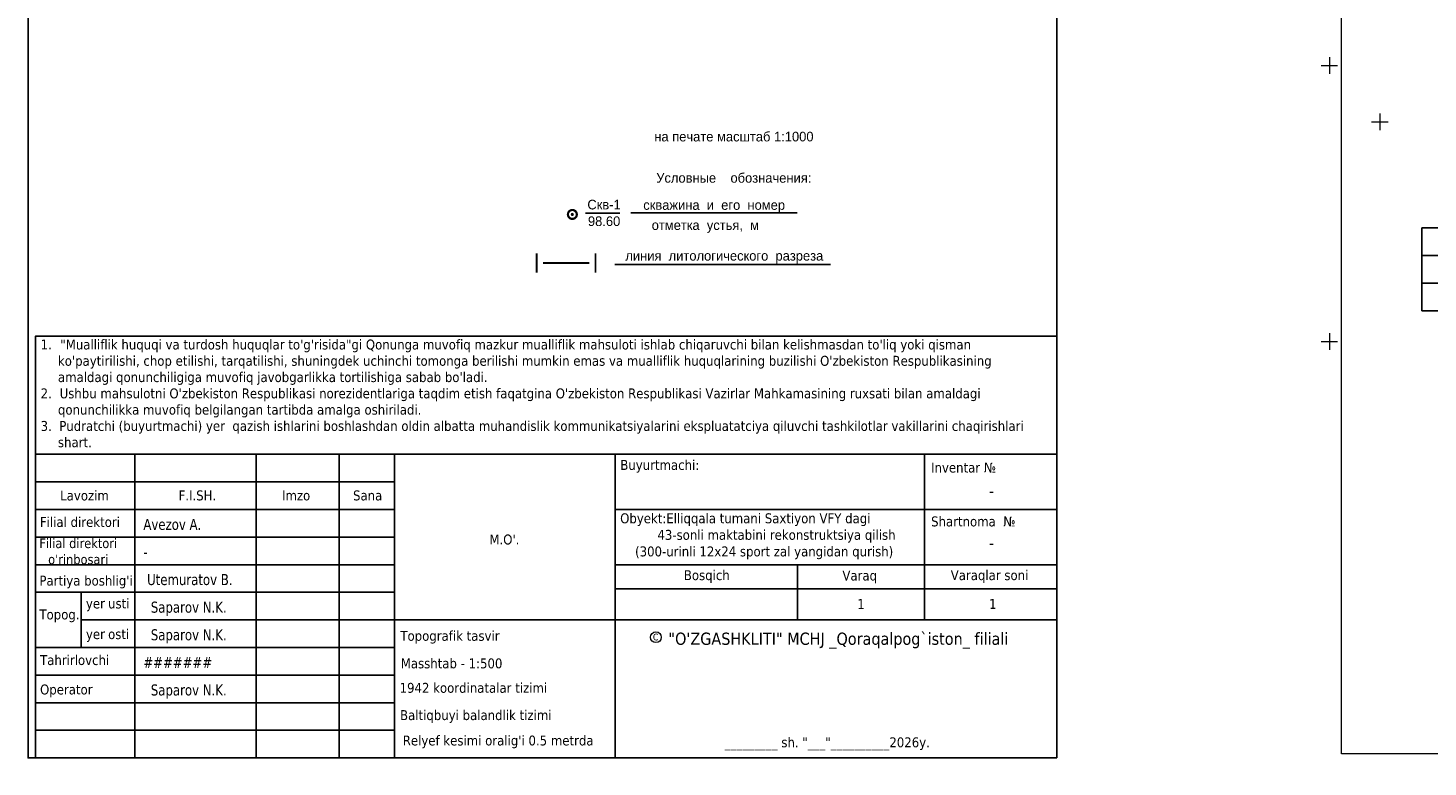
# Model space of a CAD drawing. Extents: x 333848 to 334623, y 4621401 to 4621702.
# Tile 1 of 10: x 333853 to 334107, y 4621401 to 4621535. Entities that reach past the tile are written whole.
import ezdxf
from ezdxf.enums import TextEntityAlignment as Align

# ---------------------------------------------------------------- set-up
doc = ezdxf.new("R2010")
doc.units = 0
doc.header["$MEASUREMENT"] = 0
doc.header["$PDMODE"] = 32
doc.header["$PDSIZE"] = 0.3
for name, color, linetype in [('(004) Точки рельефа', 7, 'Continuous'), ('(010) Геол. Выработки', 7, 'Continuous'), ('basic', 7, 'Continuous'), ('DECOR_OBJCT_#####_L', 7, 'Continuous'), ('DECOR_OBJCT_#####_T', 7, 'Continuous'), ('GEODS_POINT_GRID#_B', 18, 'Continuous'), ('Г.генплРазр', 7, '388'), ('ситуация', 7, 'Continuous')]:
    doc.layers.add(name, color=color, linetype=linetype)
doc.styles.add('D-431', font='d431.ttf')
doc.styles.add('S', font='txtwr', dxfattribs={"oblique": 15})
doc.styles.add('SHRFT', font='TXT', dxfattribs={"width": 0.875})
doc.styles.add('Shtamp', font='tahoma.ttf')
doc.linetypes.add('388', pattern='A,2,[1,a,S=0.2,R=0,X=0,Y=0],2', length=4)

# ---------------------------------------------------------------- blocks, each defined once
blk = doc.blocks.new('I00895')
at = {"linetype": 'Continuous'}
blk.add_line((0.005, 0.05), (0.005, -0.05), dxfattribs=at)
at = {"linetype": 'Continuous', "const_width": 0.4}
blk.add_lwpolyline([(-0.805, 0, 1), (0.805, 0, 1)], format="xyb", close=True, dxfattribs=at)
at = {"linetype": 'Continuous'}
blk.add_point((0.005, 0), dxfattribs=at)
at = {"color": 4, "style": 'S', "oblique": 15}
blk.add_attdef('Z', (1.538538, -0.658541), '', height=2, dxfattribs=at)
blk = doc.blocks.new('CrossCoord_m1')
at = {"layer": 'GEODS_POINT_GRID#_B', "color": 3, "lineweight": 20, "flags": 128}
for points in [[(-3, 0), (3, 0)], [(0, 3), (0, -3)]]:
    blk.add_lwpolyline(points, dxfattribs=at)

msp = doc.modelspace()

# ---------------------------------------------------------------- linework, layer by layer
at = {"lineweight": 30}
msp.add_line((333946.75, 4621492.54, 0.08), (333955.08, 4621492.54, 0.08), dxfattribs=at)
msp.add_lwpolyline([(334039.81, 4621402.89), (333853.47, 4621402.89), (333853.47, 4621680.5), (334039.81, 4621680.5)], close=True)
at = {"linetype": 'Continuous'}
msp.add_lwpolyline([(334105.88, 4621483.89), (334105.88, 4621498.89)], dxfattribs=at)
at = {"layer": 'basic', "color": 18, "linetype": 'Continuous'}
for p, q in [((334105.88, 4621498.89), (334142.81, 4621498.89)), ((334105.88, 4621493.89), (334142.81, 4621493.89)), ((334105.88, 4621488.89), (334142.81, 4621488.89)), ((334105.88, 4621483.89), (334175.75, 4621483.89))]:
    msp.add_line(p, q, dxfattribs=at)
at = {"layer": 'DECOR_OBJCT_#####_L'}
for p, q in [((333854.81, 4621457.88), (334039.81, 4621457.88)), ((333854.81, 4621457.88), (333854.81, 4621402.89)), ((333919.81, 4621402.89), (333919.81, 4621457.88)), ((334039.81, 4621457.88), (334039.81, 4621402.89)), ((334039.81, 4621402.89), (333854.81, 4621402.89))]:
    msp.add_line(p, q, dxfattribs=at)
msp.add_lwpolyline([(334039.81, 4621457.88), (333854.81, 4621457.88), (333854.81, 4621479.27), (334039.81, 4621479.27)], close=True, dxfattribs=at)
at = {"layer": 'DECOR_OBJCT_#####_L', "flags": 128}
for points in [[(333872.81, 4621402.89), (333872.81, 4621457.88), (333894.81, 4621457.88), (333894.81, 4621402.89)], [(333909.81, 4621457.88), (333909.81, 4621402.89)], [(333919.81, 4621457.88), (333919.81, 4621402.89)], [(333959.81, 4621457.88), (333959.81, 4621402.89)], [(334015.81, 4621427.88), (334015.81, 4621457.88), (334015.81, 4621437.88)], [(333854.81, 4621452.88), (333919.81, 4621452.88)], [(333919.81, 4621447.88), (333854.81, 4621447.88)], [(333854.81, 4621442.88), (333919.81, 4621442.88)], [(333854.81, 4621437.88), (333919.81, 4621437.88)], [(333992.81, 4621427.88), (333992.81, 4621437.88)], [(333854.81, 4621432.88), (333919.81, 4621432.88)], [(333863.07, 4621422.88), (333863.07, 4621432.88)], [(333959.81, 4621433.51), (334039.81, 4621433.51)], [(333863.07, 4621427.88), (333932.12, 4621427.88)], [(333959.81, 4621427.88), (333919.81, 4621427.88)], [(333854.81, 4621422.88), (333919.81, 4621422.88)], [(333854.81, 4621417.88), (333919.81, 4621417.88)], [(333854.81, 4621412.89), (333919.81, 4621412.89)], [(333854.81, 4621407.89), (333919.81, 4621407.89)]]:
    msp.add_lwpolyline(points, dxfattribs=at)
at = {"layer": 'DECOR_OBJCT_#####_L'}
msp.add_lwpolyline([(334039.81, 4621457.89), (334039.81, 4621402.89)], dxfattribs=at)
at = {"layer": 'DECOR_OBJCT_#####_L', "flags": 128}
for points in [[(333959.81, 4621447.88), (334039.81, 4621447.88)], [(333959.81, 4621437.88), (334039.81, 4621437.88)], [(333959.81, 4621427.88), (334039.81, 4621427.88)]]:
    msp.add_lwpolyline(points, close=True, dxfattribs=at)
at = {"layer": 'DECOR_OBJCT_#####_L', "lineweight": 20}
msp.add_circle((333967.18, 4621424.74), 0.978, dxfattribs=at)
at = {"layer": 'Г.генплРазр', "lineweight": 13}
msp.add_lwpolyline([(334388.32, 4621622.32), (334388.32, 4621403.64), (334091.32, 4621403.64), (334091.32, 4621622.39)], dxfattribs=at)
at = {"layer": 'ситуация', "color": 0}
for p, q in [((333962.63, 4621501.61, 0.08), (333992.79, 4621501.61, 0.08)), ((333959.74, 4621492.26, 0.08), (333998.78, 4621492.26, 0.08))]:
    msp.add_line(p, q, dxfattribs=at)
msp.add_lwpolyline([(333954.43, 4621501.55), (333960.62, 4621501.55)], dxfattribs=at)

# ---------------------------------------------------------------- block references
at = {"layer": '(010) Геол. Выработки'}
msp.add_blockref('I00895', (333952.05, 4621501.33), dxfattribs=at)
at = {"layer": 'GEODS_POINT_GRID#_B', "color": 3, "xscale": 0.5, "yscale": 0.5, "zscale": 0.5}
for p in [(334089.14, 4621528.33), (334098.27, 4621518.09), (334089.14, 4621478.33)]:
    msp.add_blockref('CrossCoord_m1', p, dxfattribs=at)

# ---------------------------------------------------------------- texts
at = {"layer": '(004) Точки рельефа', "style": 'D-431'}
msp.add_text('98.60', height=1.75, dxfattribs=at).set_placement((333954.87, 4621499.23))
at = {"layer": '(010) Геол. Выработки', "style": 'D-431'}
for s, p in [('на печате масштаб 1:1000', (333966.89, 4621514.56, 0.08)), ('Условные    обозначения:', (333967.24, 4621507.08, 0.08)), ('Скв-1', (333954.77, 4621502.24)), ('скважина  и  его  номер ', (333964.89, 4621502.17, 0.08)), ('отметка  устья,  м', (333966.42, 4621498.52, 0.08))]:
    msp.add_text(s, height=1.75, dxfattribs=at).set_placement(p)
at = {"lineweight": 30, "style": 'SHRFT', "width": 0.75}
for p in [(333945.1, 4621490.8, 0.08), (333955.76, 4621490.8, 0.08)]:
    msp.add_text('I', height=3.5, dxfattribs=at).set_placement(p)
at = {"lineweight": 30, "style": 'D-431'}
msp.add_text('линия  литологического  разреза  ', height=1.75, dxfattribs=at).set_placement((333961.65, 4621492.97, 0.08))
at = {"layer": 'DECOR_OBJCT_#####_T', "style": 'Shtamp'}
for p in [(334027.96, 4621450.23), (334027.96, 4621440.82)]:
    msp.add_text('-', height=2, dxfattribs=at).set_placement(p, align=Align.CENTER)
at = {"layer": 'DECOR_OBJCT_#####_T', "char_height": 1.8, "attachment_point": 1, "style": 'Shtamp'}
for s, insert, width, line_spacing_factor in [('{\\W2.32656; }1.{\\W2.29062; }"Mualliflik huquqi va turdosh huquqlar to\'g\'risida"gi Qonunga muvofiq mazkur mualliflik mahsuloti ishlab chiqaruvchi bilan kelishmasdan to\'liq yoki qisman \\P{\\W6.97968; }ko\'paytirilishi, chop etilishi, tarqatilishi, shuningdek uchinchi tomonga berilishi mumkin emas va mualliflik huquqlarining buzilishi O\'zbekiston Respublikasining \\P{\\W6.97968; }amaldagi qonunchiligiga muvofiq javobgarlikka tortilishiga sabab bo\'ladi.\\P{\\W2.32656; }2.{\\W2.10781; }Ushbu mahsulotni O\'zbekiston Respublikasi norezidentlariga taqdim etish faqatgina O\'zbekiston Respublikasi Vazirlar Mahkamasining ruxsati bilan amaldagi \\P{\\W6.97968; }qonunchilikka muvofiq belgilangan tartibda amalga oshiriladi.\\P{\\W2.32656; }3.  Pudratchi (buyurtmachi) yer  q{\\fTahoma|b0|i0|c238|p34;azish} ishlarini boshlashdan oldin albatta muhandislik kommunikatsiyalarini ekspluatatciya qiluvсhi tashkilotlar vakillarini chaqirishlari \\P{\\W6.97968; }shart.\\P{\\W2.32656; } ', (333854.18, 4621478.67), 184.3734, 0.983333), ('Filial direktori', (333855.62, 4621446.52), 16.6541, 0.8)]:
    msp.add_mtext(s, dxfattribs=dict(at, insert=insert, width=width, line_spacing_factor=line_spacing_factor))
at = {"layer": 'DECOR_OBJCT_#####_T', "style": 'Shtamp'}
for s, insert, char_height, width, attachment_point in [('{\\fTahoma|b0|i0|c0|p34;Buyurtmachi\\fTahoma|b0|i0|c204|p34;:\\fTahoma|b0|i0|c0|p34; }', (333960.73, 4621456.85), 1.8, 70.415, 1), ('Inventar № ', (334017.01, 4621456.38), 1.8, 21.112, 1), ('{\\fTahoma|b0|i0|c0|p34;Lavozim}', (333859.29, 4621451.32), 1.8, 174.4031, 1), ('{\\fTahoma|b0|i0|c0|p34;F.I.SH.}', (333880.73, 4621451.33), 1.8, 174.4031, 1), ('{\\fTahoma|b0|i0|c0|p34;Imzo}', (333899.47, 4621451.33), 1.8, 174.4031, 1), ('{\\fTahoma|b0|i0|c0|p34;Sana}', (333912.33, 4621451.33), 1.8, 174.4031, 1), (' Obyekt:Elliqqala tumani Saxtiyon VFY dagi \\P           43-sonli maktabini rekonstruktsiya qilish\\P     (300-urinli 12х24 sport zal yangidan qurish)', (333960.03, 4621447.19), 1.8, 71.9105, 1), ('{\\W0.9;Avezov A.}', (333874.36, 4621446.19), 2, 166.4531, 1), ('Shartnoma  №', (334017.02, 4621446.62), 1.8, 18.2922, 1), ("Filial direktori\\Po'rinbosari", (333862.56, 4621440.29), 1.75, 17.9994, 5), ("{\\fTahoma|b0|i0|c0|p34;M.O'.}", (333937.02, 4621443.35), 1.8, 174.4031, 1), ('{\\W0.9;-}', (333874.36, 4621441.19), 2, 166.4531, 1), ("{\\fTahoma|b0|i0|c0|p34;Partiya boshlig'i}", (333863.98, 4621434.75), 1.8, 17.9994, 5), ('Bosqich', (333972.24, 4621436.89), 1.8, 8.2286, 1), ('Varaqlar soni', (334020.57, 4621436.89), 1.8, 14.1279, 1), ('{\\W0.9; Utemuratov B.}', (333874.36, 4621436.19), 2, 166.4531, 1), ('Varaq', (334000.95, 4621436.82), 1.8, 6.1905, 1), ('yer{\\T0.75; }usti', (333863.96, 4621431.76), 1.8, 174.4088, 1), ('Topog.', (333855.53, 4621429.77), 1.8, 174.4088, 1), ('{\\W0.9;  Saparov N.K.}', (333874.36, 4621431.19), 2, 166.4531, 1), ('1', (334003.65, 4621431.66), 1.8, 1.1688, 1), ('1', (334027.52, 4621431.67), 1.8, 1.2607, 1), ('yer{\\T0.75; }osti', (333863.96, 4621426.21), 1.8, 174.4088, 1), ('{\\W0.9;  Saparov N.K.}', (333874.36, 4621426.19), 2, 166.4531, 1), ('Topografik tasvir', (333920.9, 4621425.9), 1.8, 43.3991, 1), ('C', (333966.63, 4621425.4), 1.23, 0.9987, 1), ('"O\'ZGASHKLITI" MCHJ _Qoraqalpog`iston_ filiali', (333969.45, 4621425.58), 2.2106, 122.8543, 1), ('Tahrirlovchi', (333855.65, 4621421.51), 1.8, 174.4088, 1), ('{\\W0.9;#######}', (333874.36, 4621421.19), 2, 166.4531, 1), ('Masshtab - 1:500', (333920.97, 4621420.91), 1.8, 36.6052, 1), ('1942 koordinatalar tizimi', (333920.76, 4621416.48), 1.8, 45.5539, 1), ('Operator', (333855.65, 4621416.18), 1.8, 174.4088, 1), ('{\\W0.9;  Saparov N.K.}', (333874.36, 4621416.19), 2, 166.4531, 1), ('Baltiqbuyi balandlik tizimi ', (333920.84, 4621411.54), 1.8, 43.3991, 1), ("Relyef kesimi oralig'i 0.5 metrda", (333921.33, 4621406.94), 1.8, 43.3991, 1), ('_________ sh. "___"__________2026y.', (333979.67, 4621406.61), 1.8, 43.6786, 1)]:
    msp.add_mtext(s, dxfattribs=dict(at, insert=insert, char_height=char_height, width=width, attachment_point=attachment_point))
at = {"layer": 'DECOR_OBJCT_#####_T', "insert": (333998.01, 4621414.75), "char_height": 0.002, "width": 23.3177, "attachment_point": 5}
msp.add_mtext('{\\fTahoma|b0|i0|c204|p34;\\C255;\\c16777215;"\\fTahoma|b0|i0|c0|p34;RALEX\\fTahoma|b0|i0|c204|p34;"}', dxfattribs=at)

doc.saveas('drawing.dxf')
